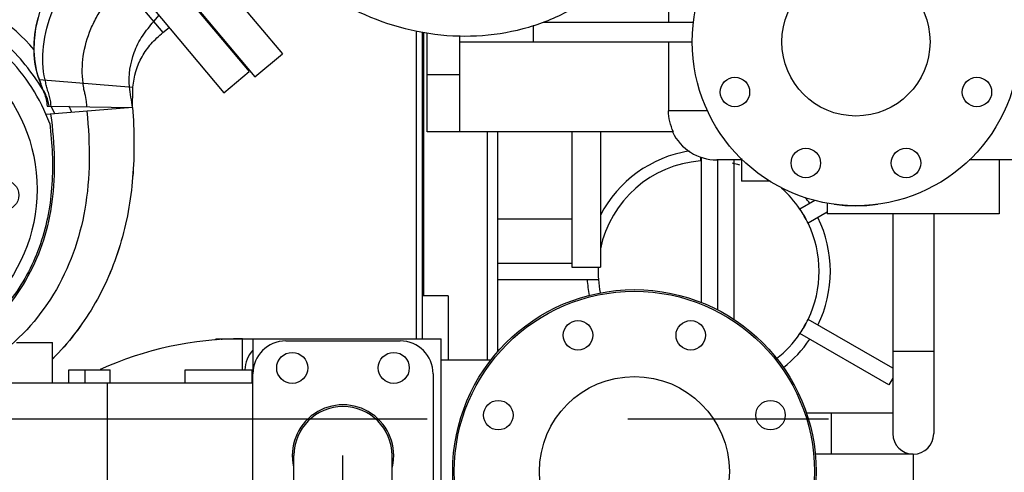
# Model space of a CAD drawing. Header units: millimetres. Extents: x 0 to 1189, y 0 to 841.
# Tile 215 of 217: x 1002 to 1026, y 604 to 615. Entities that reach past the tile are written whole.
import ezdxf
from ezdxf.enums import TextEntityAlignment as Align

# ---------------------------------------------------------------- set-up
doc = ezdxf.new("R2010")
doc.units = ezdxf.units.MM
doc.header["$LTSCALE"] = 65.395
doc.linetypes.add('CENTER', pattern=[0.6, 0.375, -0.075, 0.075, -0.075])
doc.layers.get('0').update_dxf_attribs({"linetype": 'CONTINUOUS'})
for name, color, linetype in [('1907_153200_82_ABL716', 7, 'CONTINUOUS'), ('1907_153200_82_T1_PBL801', 7, 'CONTINUOUS'), ('1907_733000_06_SIMPLE1_A_ABL854', 7, 'CONTINUOUS'), ('1907_733000_06_SIMPLE1_T1_A_PBL859', 7, 'CONTINUOUS'), ('1907_734000_04_SIMPLE1_C_ABL862', 7, 'CONTINUOUS'), ('1907_734000_04_SIMPLE1_T1_C_PBL863', 7, 'CONTINUOUS'), ('1907_765000_04_SIMPLE1_A_ABL860', 7, 'CONTINUOUS'), ('1907_765000_04_SIMPLE1_T1_A_PBL861', 7, 'CONTINUOUS'), ('1907_765000_04_SIMPLE1_T2_A_PBL2217', 7, 'CONTINUOUS'), ('1947_111100_12_SIMPLE1_T1_X_PBL759', 7, 'CONTINUOUS'), ('1947_111100_12_SIMPLE1_X_ABL758', 7, 'CONTINUOUS'), ('1947_111200_09_SIMPLE1_C_ABL791', 7, 'CONTINUOUS'), ('1947_111200_09_SIMPLE1_T6_C_PBL805', 7, 'CONTINUOUS'), ('1947_111200_09_SIMPLE1_T9_C_PBL802', 7, 'CONTINUOUS'), ('32007_040000_TLKGS_KS_V_ABL852', 7, 'CONTINUOUS'), ('32007_041000_TLKGS_KS_V_ABL853', 7, 'CONTINUOUS'), ('32007_060000_TLKGS_KGS_V_ABL722', 7, 'CONTINUOUS'), ('32007_061000_TLKGS_KGS_V_ABL723', 7, 'CONTINUOUS'), ('32007_062000_TLKGS_KGS_TL_V_ABL732', 7, 'CONTINUOUS'), ('32007_153200_19_ABL771', 7, 'CONTINUOUS'), ('32007_153200_19_T1_PBL772', 7, 'CONTINUOUS'), ('32007_633500_01_SIMPLE1_T1_X_PBL822', 7, 'CONTINUOUS'), ('32007_633500_01_SIMPLE1_X_ABL821', 7, 'CONTINUOUS'), ('32007_644000_01_SIMPLE1_T1_X_PBL877', 7, 'CONTINUOUS'), ('32007_644000_01_SIMPLE1_T2_X_PBL2195', 7, 'CONTINUOUS'), ('32007_644000_01_SIMPLE1_X#AF2_ABL876', 7, 'CONTINUOUS'), ('32007_833000_02_SIMPLE1_T2_X_PBL904', 7, 'CONTINUOUS'), ('32007_833000_02_SIMPLE1_X_ABL903', 7, 'CONTINUOUS'), ('32007_836000_02_SIMPLE1_T2_X_PBL895', 7, 'CONTINUOUS'), ('32007_836000_02_SIMPLE1_X_ABL869', 7, 'CONTINUOUS'), ('32007_842000_01_SIMPLE1_T1_X_PBL777', 7, 'CONTINUOUS'), ('32007_842000_01_SIMPLE1_T2_X_PBL2214', 7, 'CONTINUOUS'), ('32007_842000_01_SIMPLE1_X_ABL776', 7, 'CONTINUOUS'), ('32087_000000_TLKGS_MARKETING_ABL636', 7, 'CONTINUOUS'), ('32087_030000_TLKGS_V_ABL637', 7, 'CONTINUOUS'), ('32087_100000_TLKGS_V_ABL638', 7, 'CONTINUOUS'), ('32087_111000_01_SIMPLE1_X_ABL757', 7, 'CONTINUOUS'), ('8M32E_GENSET_VERROHRUNG_ABL518', 7, 'CONTINUOUS'), ('links_3_VBL515', 7, 'CONTINUOUS'), ('RICKMEIER_FZ7-6201_427626_TS80_PBL856', 7, 'CONTINUOUS')]:
    doc.layers.add(name, color=color, linetype=linetype)
doc.styles.get("Standard").update_dxf_attribs({"font": 'txt', "width": 0.6})
doc.dimstyles.new('DIMSTYLE_4', dxfattribs={"dimtxt": 3.5, "dimasz": 3.5, "dimexe": 1.8, "dimexo": 0, "dimgap": 0.875, "dimtad": 1, "dimdec": 0, "dimlfac": 25, "dimdsep": 46, "dimtxsty": 'Standard', "dimblk": '_FILLED', "dimblk1": '_FILLED', "dimblk2": '_FILLED', "dimcen": 0.09, "dimadec": 0, "dimazin": 0, "dimtp": 2, "dimtm": 2, "dimtfac": 1, "dimtdec": 0, "dimtofl": 0, "dimtmove": 0, "dimatfit": 3, "dimldrblk": '_FILLED', "dimfxl": 1, "dimtolj": 1, "dimarcsym": 0})

# ---------------------------------------------------------------- blocks, each defined once
blk = doc.blocks.new('_FILLED')
at = {"color": 0, "linetype": 'ByBlock'}
blk.add_solid([(0, 0), (-1, 0.1671), (-1, -0.1671)], dxfattribs=at)
blk = doc.blocks.new('*D8')
at = {"color": 2, "linetype": 'Continuous'}
for p, q in [((1013.773, 724.373), (1093.933, 724.373)), ((1092.133, 724.373), (1092.133, 628.967)), ((1092.133, 533.561), (1092.133, 628.967)), ((1032.793, 533.561), (1093.933, 533.561))]:
    blk.add_line(p, q, dxfattribs=at)
at = {"color": 2, "linetype": 'Continuous', "xscale": 3.5, "yscale": 3.5, "zscale": 3.5}
for p, rotation in [((1092.133, 724.373), 90), ((1092.133, 533.561), 270)]:
    blk.add_blockref('_FILLED', p, dxfattribs=dict(at, rotation=rotation))
at = {"color": 2, "linetype": 'Continuous', "width": 0.690476}
blk.add_text('4770', height=3.5, rotation=90, dxfattribs=at).set_placement((1091.258, 628.967), align=Align.CENTER)
blk = doc.blocks.new('1907_153200_82_T1_PBL801', base_point=(1009.46, 591.563))
at = {"layer": '1907_153200_82_T1_PBL801', "color": 7, "linetype": 'Continuous'}
for p, q in [((1008.26, 582.961), (1008.26, 604.663)), ((1010.66, 585.223), (1010.66, 604.663))]:
    blk.add_line(p, q, dxfattribs=at)
at = {"layer": '1907_153200_82_T1_PBL801', "color": 2, "linetype": 'CENTER'}
blk.add_line((1009.46, 582.755), (1009.46, 604.663), dxfattribs=at)
at = {"layer": '1907_153200_82_T1_PBL801', "color": 7, "linetype": 'Continuous'}
blk.add_arc((1009.46, 604.663), 1.2, 0, 180, dxfattribs=at)
blk = doc.blocks.new('RICKMEIER_FZ7-6201_427626_TS80_PBL856', base_point=(1009.46, 604.663))
at = {"layer": 'RICKMEIER_FZ7-6201_427626_TS80_PBL856', "color": 7, "linetype": 'Continuous'}
for p, q in [((1008.06, 607.463), (1010.86, 607.463)), ((1007.26, 602.663), (1007.26, 606.663)), ((1011.66, 606.663), (1011.66, 602.663)), ((1008.26, 601.863), (1008.06, 601.863)), ((1010.86, 601.863), (1010.66, 601.863))]:
    blk.add_line(p, q, dxfattribs=at)
for centre in [(1008.22, 606.803), (1010.7, 606.803)]:
    blk.add_circle(centre, 0.38, dxfattribs=at)
for centre, radius, start, end in [((1008.06, 606.663), 0.8, 90, 180), ((1010.86, 606.663), 0.8, 0, 90), ((1009.46, 604.663), 1.24, 347.0835, 192.9165), ((1008.06, 602.663), 0.8, 180, 270), ((1010.86, 602.663), 0.8, 270, 360)]:
    blk.add_arc(centre, radius, start, end, dxfattribs=at)
blk = doc.blocks.new('1907_153200_82_ABL716', base_point=(1009.46, 592.823))
at = {"layer": '1907_153200_82_T1_PBL801'}
blk.add_blockref('1907_153200_82_T1_PBL801', (1009.46, 591.563), dxfattribs=at)
at = {"layer": 'RICKMEIER_FZ7-6201_427626_TS80_PBL856'}
blk.add_blockref('RICKMEIER_FZ7-6201_427626_TS80_PBL856', (1009.46, 604.663), dxfattribs=at)
blk = doc.blocks.new('32007_153200_19_T1_PBL772', base_point=(1020.044, 598.274))
at = {"layer": '32007_153200_19_T1_PBL772', "color": 7, "linetype": 'Continuous'}
for p, q in [((1018.208, 611.948), (1018.208, 608.402)), ((1019.008, 611.881), (1019.008, 607.985))]:
    blk.add_line(p, q, dxfattribs=at)
at = {"layer": '32007_153200_19_T1_PBL772', "color": 2, "linetype": 'CENTER'}
blk.add_line((1018.608, 611.881), (1018.608, 608.222), dxfattribs=at)
blk = doc.blocks.new('32007_153200_19_ABL771', base_point=(1020.074, 598.197))
at = {"layer": '32007_153200_19_T1_PBL772'}
blk.add_blockref('32007_153200_19_T1_PBL772', (1020.044, 598.274), dxfattribs=at)
blk = doc.blocks.new('8M32E_GENSET_VERROHRUNG_ABL518', base_point=(990.793, 602.121))
at = {"layer": '1907_153200_82_ABL716'}
blk.add_blockref('1907_153200_82_ABL716', (1009.46, 592.823), dxfattribs=at)
at = {"layer": '32007_153200_19_ABL771'}
blk.add_blockref('32007_153200_19_ABL771', (1020.074, 598.197), dxfattribs=at)
blk = doc.blocks.new('1947_111100_12_SIMPLE1_T1_X_PBL759', base_point=(986.993, 621.261))
at = {"layer": '1947_111100_12_SIMPLE1_T1_X_PBL759', "color": 7, "linetype": 'Continuous'}
blk.add_line((1011.393, 615), (1011.393, 607.514), dxfattribs=at)
blk = doc.blocks.new('1947_111100_12_SIMPLE1_X_ABL758', base_point=(986.993, 621.261))
at = {"layer": '1947_111100_12_SIMPLE1_T1_X_PBL759'}
blk.add_blockref('1947_111100_12_SIMPLE1_T1_X_PBL759', (986.993, 621.261), dxfattribs=at)
blk = doc.blocks.new('32087_111000_01_SIMPLE1_X_ABL757', base_point=(986.993, 621.261))
at = {"layer": '1947_111100_12_SIMPLE1_X_ABL758'}
blk.add_blockref('1947_111100_12_SIMPLE1_X_ABL758', (986.993, 621.261), dxfattribs=at)
blk = doc.blocks.new('1947_111200_09_SIMPLE1_T9_C_PBL802', base_point=(1011.713, 601.161))
at = {"layer": '1947_111200_09_SIMPLE1_T9_C_PBL802', "color": 7, "linetype": 'Continuous'}
for q in [(1011.393, 608.561), (1012.033, 606.994)]:
    blk.add_line((1012.033, 608.561), q, dxfattribs=at)
blk = doc.blocks.new('1947_111200_09_SIMPLE1_T6_C_PBL805', base_point=(1013.593, 604.478))
at = {"layer": '1947_111200_09_SIMPLE1_T6_C_PBL805', "color": 7, "linetype": 'Continuous'}
for p, q in [((1011.433, 608.561), (1011.433, 614.995)), ((1012.993, 606.994), (1012.993, 612.561)), ((1013.233, 612.561), (1013.233, 607.188)), ((1015.053, 612.561), (1015.053, 609.261)), ((1015.753, 612.561), (1015.753, 609.261)), ((1013.233, 610.441), (1015.053, 610.441)), ((1015.053, 609.261), (1015.753, 609.261))]:
    blk.add_line(p, q, dxfattribs=at)
blk = doc.blocks.new('1947_111200_09_SIMPLE1_C_ABL791', base_point=(984.95, 625.161))
at = {"layer": '1947_111200_09_SIMPLE1_T6_C_PBL805'}
blk.add_blockref('1947_111200_09_SIMPLE1_T6_C_PBL805', (1013.593, 604.478), dxfattribs=at)
at = {"layer": '1947_111200_09_SIMPLE1_T9_C_PBL802'}
blk.add_blockref('1947_111200_09_SIMPLE1_T9_C_PBL802', (1011.713, 601.161), dxfattribs=at)
blk = doc.blocks.new('32087_100000_TLKGS_V_ABL638', base_point=(986.07, 611.241))
at = {"layer": '1947_111200_09_SIMPLE1_C_ABL791'}
blk.add_blockref('1947_111200_09_SIMPLE1_C_ABL791', (984.95, 625.161), dxfattribs=at)
at = {"layer": '32087_111000_01_SIMPLE1_X_ABL757'}
blk.add_blockref('32087_111000_01_SIMPLE1_X_ABL757', (986.993, 621.261), dxfattribs=at)
blk = doc.blocks.new('32087_030000_TLKGS_V_ABL637', base_point=(995.73, 644.301))
at = {"layer": '32087_100000_TLKGS_V_ABL638'}
blk.add_blockref('32087_100000_TLKGS_V_ABL638', (986.07, 611.241), dxfattribs=at)
blk = doc.blocks.new('32007_842000_01_SIMPLE1_T1_X_PBL777', base_point=(1009.644, 597.089))
at = {"layer": '32007_842000_01_SIMPLE1_T1_X_PBL777', "color": 7, "linetype": 'Continuous'}
for p, q in [((1006.352, 607.514), (1011.86, 607.514)), ((1006.352, 607.514), (1006.352, 607.483)), ((1007.26, 607.514), (1007.26, 606.664)), ((1011.86, 601.954), (1011.86, 607.514)), ((1001.481, 607.424), (1002.359, 607.424)), ((1002.359, 606.434), (1002.359, 607.424)), ((1013.081, 606.994), (1011.86, 606.994)), ((1002.76, 606.754), (1003.772, 606.754)), ((1002.76, 606.434), (1002.76, 606.754)), ((1003.772, 606.434), (1003.772, 606.754)), ((1005.6, 606.754), (1007.24, 606.754)), ((1005.6, 606.434), (1005.6, 606.754)), ((1007.24, 606.434), (1007.24, 606.754)), ((1007.26, 606.434), (1001.06, 606.434)), ((1003.7, 606.434), (1003.7, 600.274))]:
    blk.add_line(p, q, dxfattribs=at)
at = {"layer": '32007_842000_01_SIMPLE1_T1_X_PBL777', "color": 9, "linetype": 'Continuous'}
for p, q in [((1006.492, 607.514), (1006.492, 607.489)), ((1007.006, 606.754), (1007.006, 607.514)), ((1003.16, 606.434), (1003.16, 606.754))]:
    blk.add_line(p, q, dxfattribs=at)
at = {"layer": '32007_842000_01_SIMPLE1_T1_X_PBL777', "color": 7, "linetype": 'Continuous'}
blk.add_circle((1016.58, 604.274), 4.44, dxfattribs=at)
for centre, radius, start, end in [((1007.006, 599.074), 8.44, 90, 114.3614), ((1007.86, 606.714), 0.8, 138.8809, 177.1134)]:
    blk.add_arc(centre, radius, start, end, dxfattribs=at)
blk = doc.blocks.new('32007_842000_01_SIMPLE1_T2_X_PBL2214', base_point=(1016.58, 604.274))
at = {"layer": '32007_842000_01_SIMPLE1_T2_X_PBL2214', "color": 7, "linetype": 'Continuous'}
for centre, radius in [((1016.58, 604.274), 4.4), ((1015.202, 607.6), 0.36), ((1017.957, 607.6), 0.36), ((1016.58, 604.274), 2.32), ((1013.254, 605.652), 0.36), ((1019.906, 605.652), 0.36), ((1013.254, 602.897), 0.36), ((1019.906, 602.897), 0.36), ((1015.202, 600.948), 0.36), ((1017.957, 600.948), 0.36)]:
    blk.add_circle(centre, radius, dxfattribs=at)
blk = doc.blocks.new('32007_842000_01_SIMPLE1_X_ABL776', base_point=(1009.644, 597.089))
at = {"layer": '32007_842000_01_SIMPLE1_T1_X_PBL777'}
blk.add_blockref('32007_842000_01_SIMPLE1_T1_X_PBL777', (1009.644, 597.089), dxfattribs=at)
at = {"layer": '32007_842000_01_SIMPLE1_T2_X_PBL2214'}
blk.add_blockref('32007_842000_01_SIMPLE1_T2_X_PBL2214', (1016.58, 604.274), dxfattribs=at)
blk = doc.blocks.new('32007_633500_01_SIMPLE1_T1_X_PBL822', base_point=(987.439, 606.789))
at = {"layer": '32007_633500_01_SIMPLE1_T1_X_PBL822', "color": 7, "linetype": 'Continuous'}
blk.add_line((1011.244, 615.03), (1011.244, 607.514), dxfattribs=at)
blk = doc.blocks.new('32007_633500_01_SIMPLE1_X_ABL821', base_point=(987.439, 606.789))
at = {"layer": '32007_633500_01_SIMPLE1_T1_X_PBL822'}
blk.add_blockref('32007_633500_01_SIMPLE1_T1_X_PBL822', (987.439, 606.789), dxfattribs=at)
blk = doc.blocks.new('1907_765000_04_SIMPLE1_T1_A_PBL861', base_point=(1021.103, 620.331))
at = {"layer": '1907_765000_04_SIMPLE1_T1_A_PBL861', "color": 7, "linetype": 'Continuous'}
for p, q in [((1017.415, 617.418), (1017.415, 615.241)), ((1014.111, 614.761), (1014.111, 615.165)), ((1014.355, 615.241), (1018.03, 615.241)), ((1011.513, 612.561), (1011.513, 614.984)), ((1012.313, 612.561), (1012.313, 614.912)), ((1012.313, 614.761), (1017.993, 614.761)), ((1017.415, 614.761), (1017.415, 613.081)), ((1012.313, 613.953), (1011.513, 613.953)), ((1017.534, 612.561), (1011.513, 612.561)), ((1019.193, 611.881), (1018.593, 611.881)), ((1019.193, 611.915), (1019.193, 611.361)), ((1026.408, 611.881), (1024.759, 611.881)), ((1025.493, 611.881), (1025.493, 610.561)), ((1019.9, 611.361), (1019.193, 611.361)), ((1021.293, 610.828), (1021.293, 610.561)), ((1025.493, 610.561), (1021.293, 610.561)), ((1022.893, 610.561), (1022.893, 605.201)), ((1023.893, 610.561), (1023.893, 605.201)), ((1022.893, 605.701), (1020.777, 605.701)), ((1023.393, 604.701), (1020.994, 604.701))]:
    blk.add_line(p, q, dxfattribs=at)
at = {"layer": '1907_765000_04_SIMPLE1_T1_A_PBL861', "color": 9, "linetype": 'Continuous'}
for p, q in [((1018.363, 613.081), (1017.415, 613.081)), ((1023.893, 607.201), (1022.893, 607.201)), ((1021.393, 604.701), (1021.393, 605.701))]:
    blk.add_line(p, q, dxfattribs=at)
at = {"layer": '1907_765000_04_SIMPLE1_T1_A_PBL861', "color": 7, "linetype": 'Continuous'}
for centre, radius, start, end in [((1018.593, 613.081), 1.2, 205.6793, 270), ((1021.993, 614.761), 4, 262.3219, 277.6781), ((1023.393, 605.201), 0.5, 180, 360)]:
    blk.add_arc(centre, radius, start, end, dxfattribs=at)
blk.add_open_spline([(1017.534, 612.561), (1017.457, 612.721), (1017.415, 612.903), (1017.415, 613.081)], degree=3, dxfattribs=at)
blk = doc.blocks.new('1907_765000_04_SIMPLE1_T2_A_PBL2217', base_point=(1021.993, 614.761))
at = {"layer": '1907_765000_04_SIMPLE1_T2_A_PBL2217', "color": 7, "linetype": 'Continuous'}
for centre, radius in [((1021.993, 614.761), 4), ((1020.768, 617.717), 0.36), ((1023.217, 617.717), 0.36), ((1019.036, 615.985), 0.36), ((1021.993, 614.761), 1.81), ((1024.949, 615.985), 0.36), ((1019.036, 613.536), 0.36), ((1024.949, 613.536), 0.36), ((1020.768, 611.804), 0.36), ((1023.217, 611.804), 0.36)]:
    blk.add_circle(centre, radius, dxfattribs=at)
blk = doc.blocks.new('1907_765000_04_SIMPLE1_A_ABL860', base_point=(1021.103, 620.331))
at = {"layer": '1907_765000_04_SIMPLE1_T1_A_PBL861'}
blk.add_blockref('1907_765000_04_SIMPLE1_T1_A_PBL861', (1021.103, 620.331), dxfattribs=at)
at = {"layer": '1907_765000_04_SIMPLE1_T2_A_PBL2217'}
blk.add_blockref('1907_765000_04_SIMPLE1_T2_A_PBL2217', (1021.993, 614.761), dxfattribs=at)
blk = doc.blocks.new('32007_644000_01_SIMPLE1_T1_X_PBL877', base_point=(999.79, 612.492))
at = {"layer": '32007_644000_01_SIMPLE1_T1_X_PBL877', "color": 7, "linetype": 'Continuous'}
for p, q in [((1002.409, 619.703), (1007.165, 614.034)), ((1001.796, 619.189), (1006.552, 613.52)), ((1005.062, 614.985), (1005.215, 615.113)), ((1006.355, 615), (1006.376, 615.016)), ((1006.552, 613.52), (1007.165, 614.034)), ((1004.317, 613.157), (1002.207, 612.986)), ((1002.231, 613.194), (1004.317, 613.157)), ((1002.417, 613.003), (1002.333, 613.192))]:
    blk.add_line(p, q, dxfattribs=at)
at = {"layer": '32007_644000_01_SIMPLE1_T1_X_PBL877', "color": 9, "linetype": 'Continuous'}
for p, q in [((1003.085, 617.341), (1005.062, 614.985)), ((1004.837, 615.254), (1004.968, 615.408)), ((1002.037, 613.842), (1004.329, 613.659))]:
    blk.add_line(p, q, dxfattribs=at)
at = {"layer": '32007_644000_01_SIMPLE1_T1_X_PBL877', "color": 7, "linetype": 'Continuous'}
for points in [[(1002.043, 615.482), (1001.951, 615.087), (1001.915, 614.783), (1001.909, 614.538), (1001.921, 614.338), (1001.945, 614.172), (1001.975, 614.034), (1002.008, 613.923)], [(1002.008, 613.923), (1002.064, 613.766), (1002.087, 613.693), (1002.104, 613.635), (1002.119, 613.598)], [(1002.119, 613.598), (1002.132, 613.571), (1002.144, 613.547), (1002.152, 613.527), (1002.158, 613.513)]]:
    blk.add_lwpolyline(points, dxfattribs=at)
for radius, start, end in [(5.2, 40.9028, 96.1295), (4.8, 30.4616, 48.1949), (4.6, 20.4376, 45), (5.2, 21.1925, 22.951)]:
    blk.add_arc((997.985, 611.161), radius, start, end, dxfattribs=at)
for points, knots in [([(1002.183, 613.83), (1002.12, 614.096), (1002.101, 614.686), (1002.296, 615.405), (1002.57, 615.971), (1002.788, 616.313), (1002.985, 616.574), (1003.115, 616.731), (1003.211, 616.837), (1003.263, 616.895), (1003.301, 616.933), (1003.326, 616.978), (1003.345, 617.005), (1003.355, 617.02)], [0, 0, 0, 0, 0.232413, 0.490849, 0.626987, 0.765831, 0.835459, 0.90488, 0.939469, 0.956726, 0.971205, 0.985173, 1, 1, 1, 1]), ([(1003.11, 613.756), (1003.08, 613.974), (1003.087, 614.429), (1003.246, 614.978), (1003.451, 615.397), (1003.612, 615.648), (1003.757, 615.84), (1003.854, 615.956), (1003.933, 616.045), (1003.997, 616.11), (1004.033, 616.161), (1004.054, 616.187)], [0, 0, 0, 0, 0.244522, 0.499159, 0.630154, 0.763303, 0.830378, 0.897696, 0.931451, 0.96294, 1, 1, 1, 1]), ([(1002.046, 613.841), (1001.958, 614.057), (1001.874, 614.572), (1001.942, 615.082), (1002.009, 615.349)], [0, 0, 0, 0, 0.458345, 1, 1, 1, 1]), ([(1004.329, 613.659), (1004.35, 613.915), (1004.466, 614.301), (1004.728, 614.672), (1004.91, 614.859), (1005.012, 614.942), (1005.062, 614.985)], [0, 0, 0, 0, 0.496888, 0.746529, 0.872702, 1, 1, 1, 1]), ([(1002.327, 613.192), (1002.325, 613.238), (1002.317, 613.328), (1002.29, 613.439), (1002.263, 613.527), (1002.229, 613.607), (1002.21, 613.71), (1002.193, 613.789), (1002.183, 613.83)], [0, 0, 0, 0, 0.210092, 0.413277, 0.519895, 0.630453, 0.808288, 1, 1, 1, 1]), ([(1004.317, 613.157), (1004.319, 613.241), (1004.322, 613.408), (1004.323, 613.576), (1004.329, 613.659)], [0, 0, 0, 0, 0.500453, 1, 1, 1, 1]), ([(1002.316, 612.994), (1002.367, 612.63), (1002.428, 611.917), (1002.368, 610.564), (1001.889, 608.999), (1000.851, 607.774), (999.801, 607.123), (998.642, 606.715), (997.069, 606.667), (995.608, 607.278), (994.664, 608.1), (993.905, 609.119), (993.579, 610.046), (993.495, 610.673)], [0, 0, 0, 0, 0.072702, 0.14094, 0.266949, 0.388349, 0.448728, 0.509406, 0.629524, 0.750305, 0.8124, 0.875158, 1, 1, 1, 1]), ([(1004.317, 613.157), (1004.362, 612.59), (1004.375, 611.458), (1004.08, 609.797), (1003.421, 608.275), (1002.749, 607.406), (1002.367, 607.027)], [0, 0, 0, 0, 0.257106, 0.509658, 0.756799, 1, 1, 1, 1]), ([(1004.317, 613.157), (1004.362, 612.591), (1004.374, 611.458), (1004.08, 609.798), (1003.42, 608.277), (1002.748, 607.408), (1002.367, 607.03)], [0, 0, 0, 0, 0.25713, 0.509693, 0.756828, 1, 1, 1, 1]), ([(1002.295, 612.767), (1002.355, 612.276), (1002.391, 611.53), (1002.274, 610.546), (1002.022, 609.588), (1001.561, 608.693), (1000.901, 607.953), (1000.131, 607.329), (998.98, 606.819), (997.726, 606.723), (996.751, 606.902), (995.82, 607.242), (995.199, 607.679), (994.85, 608.026)], [0, 0, 0, 0, 0.125157, 0.187798, 0.250431, 0.37529, 0.437905, 0.500518, 0.625253, 0.750025, 0.812634, 0.875245, 1, 1, 1, 1])]:
    blk.add_open_spline(points, degree=3, knots=knots, dxfattribs=at)
at = {"layer": '32007_644000_01_SIMPLE1_T1_X_PBL877', "color": 9, "linetype": 'Continuous'}
for points, knots in [([(1004.244, 613.666), (1004.219, 613.947), (1004.284, 614.392), (1004.515, 614.847), (1004.691, 615.088), (1004.79, 615.199), (1004.837, 615.254)], [0, 0, 0, 0, 0.486684, 0.743437, 0.875917, 1, 1, 1, 1]), ([(1002.279, 613.193), (1002.272, 613.243), (1002.253, 613.339), (1002.208, 613.454), (1002.166, 613.543), (1002.116, 613.621), (1002.09, 613.727), (1002.061, 613.803), (1002.046, 613.841)], [0, 0, 0, 0, 0.217482, 0.425198, 0.53299, 0.645801, 0.824548, 1, 1, 1, 1]), ([(1003.205, 613.177), (1003.202, 613.22), (1003.19, 613.327), (1003.164, 613.469), (1003.126, 613.617), (1003.117, 613.705), (1003.11, 613.756)], [0, 0, 0, 0, 0.220087, 0.551353, 0.734029, 1, 1, 1, 1]), ([(1004.317, 613.157), (1004.305, 613.241), (1004.28, 613.411), (1004.252, 613.58), (1004.244, 613.666)], [0, 0, 0, 0, 0.495926, 1, 1, 1, 1]), ([(1003.199, 613.066), (1003.243, 612.663), (1003.285, 611.864), (1003.16, 610.329), (1002.528, 608.543), (1001.258, 607.171), (1000.001, 606.47), (998.643, 606.061), (996.84, 606.092), (995.212, 606.868), (994.192, 607.849), (993.403, 609.024), (993.091, 610.071), (993.036, 610.767)], [0, 0, 0, 0, 0.070428, 0.138183, 0.266425, 0.390829, 0.452636, 0.51433, 0.635219, 0.755834, 0.817245, 0.87892, 1, 1, 1, 1])]:
    blk.add_open_spline(points, degree=3, knots=knots, dxfattribs=at)
at = {"layer": '32007_644000_01_SIMPLE1_T1_X_PBL877', "color": 7, "linetype": 'Continuous'}
blk.add_open_spline([(1002.158, 613.513), (1002.196, 613.411), (1002.223, 613.303), (1002.231, 613.194)], degree=3, dxfattribs=at)
blk = doc.blocks.new('32007_644000_01_SIMPLE1_T2_X_PBL2195', base_point=(997.985, 611.161))
at = {"layer": '32007_644000_01_SIMPLE1_T2_X_PBL2195', "color": 7, "linetype": 'Continuous'}
for centre, radius in [((997.985, 611.161), 4), ((998.124, 614.358), 0.36), ((997.985, 611.161), 2.76), ((995.823, 613.52), 0.36), ((1000.344, 613.323), 0.36), ((994.788, 611.3), 0.36), ((1001.181, 611.021), 0.36), ((995.625, 608.999), 0.36), ((1000.146, 608.801), 0.36), ((997.845, 607.964), 0.36)]:
    blk.add_circle(centre, radius, dxfattribs=at)
blk = doc.blocks.new('32007_644000_01_SIMPLE1_X#AF2_ABL876', base_point=(999.79, 612.492))
at = {"layer": '32007_644000_01_SIMPLE1_T1_X_PBL877'}
blk.add_blockref('32007_644000_01_SIMPLE1_T1_X_PBL877', (999.79, 612.492), dxfattribs=at)
at = {"layer": '32007_644000_01_SIMPLE1_T2_X_PBL2195'}
blk.add_blockref('32007_644000_01_SIMPLE1_T2_X_PBL2195', (997.985, 611.161), dxfattribs=at)
blk = doc.blocks.new('32007_061000_TLKGS_KGS_V_ABL723', base_point=(987.621, 628.991))
at = {"layer": '1907_765000_04_SIMPLE1_A_ABL860'}
blk.add_blockref('1907_765000_04_SIMPLE1_A_ABL860', (1021.103, 620.331), dxfattribs=at)
at = {"layer": '32007_633500_01_SIMPLE1_X_ABL821'}
blk.add_blockref('32007_633500_01_SIMPLE1_X_ABL821', (987.439, 606.789), dxfattribs=at)
at = {"layer": '32007_644000_01_SIMPLE1_X#AF2_ABL876'}
blk.add_blockref('32007_644000_01_SIMPLE1_X#AF2_ABL876', (999.79, 612.492), dxfattribs=at)
at = {"layer": '32007_842000_01_SIMPLE1_X_ABL776'}
blk.add_blockref('32007_842000_01_SIMPLE1_X_ABL776', (1009.644, 597.089), dxfattribs=at)
blk = doc.blocks.new('32007_836000_02_SIMPLE1_T2_X_PBL895', base_point=(1009.735, 626.713))
at = {"layer": '32007_836000_02_SIMPLE1_T2_X_PBL895', "color": 7, "linetype": 'Continuous'}
blk.add_open_spline([(1007.467, 617.311), (1007.989, 616.695), (1009.239, 615.643), (1011.152, 614.954), (1012.721, 614.869), (1013.867, 615.043), (1014.941, 615.453), (1015.577, 615.876), (1015.867, 616.119)], degree=3, knots=[0, 0, 0, 0, 0.258304, 0.511012, 0.635173, 0.757742, 0.879166, 1, 1, 1, 1], dxfattribs=at)
blk = doc.blocks.new('32007_836000_02_SIMPLE1_X_ABL869', base_point=(996.089, 626.713))
at = {"layer": '32007_836000_02_SIMPLE1_T2_X_PBL895'}
blk.add_blockref('32007_836000_02_SIMPLE1_T2_X_PBL895', (1009.735, 626.713), dxfattribs=at)
blk = doc.blocks.new('32007_833000_02_SIMPLE1_T2_X_PBL904', base_point=(1013.741, 626.214))
at = {"layer": '32007_833000_02_SIMPLE1_T2_X_PBL904', "color": 7, "linetype": 'Continuous'}
for p, q in [((1002.17, 620.042), (1007.304, 613.907)), ((1005.597, 617.319), (1007.979, 614.472)), ((1007.304, 613.907), (1007.979, 614.472))]:
    blk.add_line(p, q, dxfattribs=at)
blk = doc.blocks.new('32007_833000_02_SIMPLE1_X_ABL903', base_point=(1013.741, 626.214))
at = {"layer": '32007_833000_02_SIMPLE1_T2_X_PBL904'}
blk.add_blockref('32007_833000_02_SIMPLE1_T2_X_PBL904', (1013.741, 626.214), dxfattribs=at)
blk = doc.blocks.new('32007_062000_TLKGS_KGS_TL_V_ABL732', base_point=(989.733, 663.268))
at = {"layer": '32007_833000_02_SIMPLE1_X_ABL903'}
blk.add_blockref('32007_833000_02_SIMPLE1_X_ABL903', (1013.741, 626.214), dxfattribs=at)
at = {"layer": '32007_836000_02_SIMPLE1_X_ABL869'}
blk.add_blockref('32007_836000_02_SIMPLE1_X_ABL869', (996.089, 626.713), dxfattribs=at)
blk = doc.blocks.new('32007_060000_TLKGS_KGS_V_ABL722', base_point=(988.031, 648.095))
at = {"layer": '32007_061000_TLKGS_KGS_V_ABL723'}
blk.add_blockref('32007_061000_TLKGS_KGS_V_ABL723', (987.621, 628.991), dxfattribs=at)
at = {"layer": '32007_062000_TLKGS_KGS_TL_V_ABL732'}
blk.add_blockref('32007_062000_TLKGS_KGS_TL_V_ABL732', (989.733, 663.268), dxfattribs=at)
blk = doc.blocks.new('1907_733000_06_SIMPLE1_T1_A_PBL859', base_point=(1019.713, 605.338))
at = {"layer": '1907_733000_06_SIMPLE1_T1_A_PBL859', "color": 7, "linetype": 'Continuous'}
for p, q in [((1018.193, 611.953), (1018.193, 611.853)), ((1020.989, 610.891), (1020.624, 610.68)), ((1021.293, 610.604), (1020.824, 610.334)), ((1013.233, 609.361), (1015.053, 609.361)), ((1013.233, 608.961), (1015.7, 608.961)), ((1022.893, 606.794), (1020.824, 607.988)), ((1022.796, 606.388), (1020.624, 607.641)), ((1022.893, 606.555), (1022.796, 606.388))]:
    blk.add_line(p, q, dxfattribs=at)
at = {"layer": '1907_733000_06_SIMPLE1_T1_A_PBL859', "color": 9, "linetype": 'Continuous'}
blk.add_line((1023.393, 604.701), (1023.393, 604.017), dxfattribs=at)
at = {"layer": '1907_733000_06_SIMPLE1_T1_A_PBL859', "color": 7, "linetype": 'Continuous'}
for centre, radius, start, end in [((1018.393, 609.161), 2.975, 99.2023, 152.6435), ((1018.393, 609.161), 2.7, 94.2479, 168.2759), ((1018.392, 609.458), 2.403, 94.4067, 94.7714), ((1018.389, 609.214), 2.647, 93.9167, 94.2478), ((1018.393, 609.161), 2.7, 73.6578, 77.45), ((1018.393, 609.161), 2.7, 34.2479, 48.708), ((1018.393, 609.161), 2.975, 33.8541, 37.355), ((1018.389, 609.159), 2.704, 25.7527, 34.2369), ((1018.646, 609.307), 2.409, 25.2369, 34.7631), ((1018.393, 609.161), 2.7, 334.2479, 25.752), ((1018.393, 609.161), 2.975, 333.8541, 26.1459), ((1018.395, 609.16), 2.702, 177.873, 184.2386), ((1018.098, 609.161), 2.407, 177.619, 184.768), ((1018.393, 609.161), 2.975, 183.8541, 191.4067), ((1018.393, 609.161), 2.7, 184.2479, 191.0749), ((1018.646, 609.015), 2.409, 325.2369, 334.7631), ((1018.389, 609.163), 2.704, 325.7527, 334.2369), ((1018.393, 609.161), 2.7, 307.8915, 325.752), ((1018.393, 609.161), 2.975, 307.9087, 326.1459)]:
    blk.add_arc(centre, radius, start, end, dxfattribs=at)
blk = doc.blocks.new('1907_733000_06_SIMPLE1_A_ABL854', base_point=(1020.053, 605.338))
at = {"layer": '1907_733000_06_SIMPLE1_T1_A_PBL859'}
blk.add_blockref('1907_733000_06_SIMPLE1_T1_A_PBL859', (1019.713, 605.338), dxfattribs=at)
blk = doc.blocks.new('1907_734000_04_SIMPLE1_T1_C_PBL863', base_point=(986.993, 609.936))
at = {"layer": '1907_734000_04_SIMPLE1_T1_C_PBL863', "color": 2, "linetype": 'CENTER'}
blk.add_line((986.993, 605.561), (1027.338, 605.561), dxfattribs=at)
blk = doc.blocks.new('1907_734000_04_SIMPLE1_C_ABL862', base_point=(986.993, 609.936))
at = {"layer": '1907_734000_04_SIMPLE1_T1_C_PBL863'}
blk.add_blockref('1907_734000_04_SIMPLE1_T1_C_PBL863', (986.993, 609.936), dxfattribs=at)
blk = doc.blocks.new('32007_041000_TLKGS_KS_V_ABL853', base_point=(986.993, 609.936))
at = {"layer": '1907_733000_06_SIMPLE1_A_ABL854'}
blk.add_blockref('1907_733000_06_SIMPLE1_A_ABL854', (1020.053, 605.338), dxfattribs=at)
at = {"layer": '1907_734000_04_SIMPLE1_C_ABL862'}
blk.add_blockref('1907_734000_04_SIMPLE1_C_ABL862', (986.993, 609.936), dxfattribs=at)
blk = doc.blocks.new('32007_040000_TLKGS_KS_V_ABL852', base_point=(986.993, 609.936))
at = {"layer": '32007_041000_TLKGS_KS_V_ABL853'}
blk.add_blockref('32007_041000_TLKGS_KS_V_ABL853', (986.993, 609.936), dxfattribs=at)
blk = doc.blocks.new('32087_000000_TLKGS_MARKETING_ABL636', base_point=(990.931, 631.277))
at = {"layer": '32007_040000_TLKGS_KS_V_ABL852'}
blk.add_blockref('32007_040000_TLKGS_KS_V_ABL852', (986.993, 609.936), dxfattribs=at)
at = {"layer": '32007_060000_TLKGS_KGS_V_ABL722'}
blk.add_blockref('32007_060000_TLKGS_KGS_V_ABL722', (988.031, 648.095), dxfattribs=at)
at = {"layer": '32087_030000_TLKGS_V_ABL637'}
blk.add_blockref('32087_030000_TLKGS_V_ABL637', (995.73, 644.301), dxfattribs=at)
blk = doc.blocks.new('LINKS_3_VBL515', base_point=(988.947, 632.779))
at = {"layer": '32087_000000_TLKGS_MARKETING_ABL636'}
blk.add_blockref('32087_000000_TLKGS_MARKETING_ABL636', (990.931, 631.277), dxfattribs=at)
at = {"layer": '8M32E_GENSET_VERROHRUNG_ABL518'}
blk.add_blockref('8M32E_GENSET_VERROHRUNG_ABL518', (990.793, 602.121), dxfattribs=at)

msp = doc.modelspace()

# ---------------------------------------------------------------- block references
at = {"layer": 'links_3_VBL515'}
msp.add_blockref('LINKS_3_VBL515', (988.94662, 632.77949), dxfattribs=at)

# ---------------------------------------------------------------- dimensions: what is measured, and where the dimension line sits
at = {"color": 2, "linetype": 'Continuous'}
dim = msp.add_linear_dim(base=(1092.13266, 724.37282), p1=(1032.7925, 533.56074), p2=(1013.7725, 724.37282), angle=90, dimstyle='DIMSTYLE_4', dxfattribs=at)
dim.commit()
dim.dimension.update_dxf_attribs({"geometry": '*D8', "text_midpoint": (1092.13266, 628.63344), "dimtype": 160})

doc.saveas('drawing.dxf')
